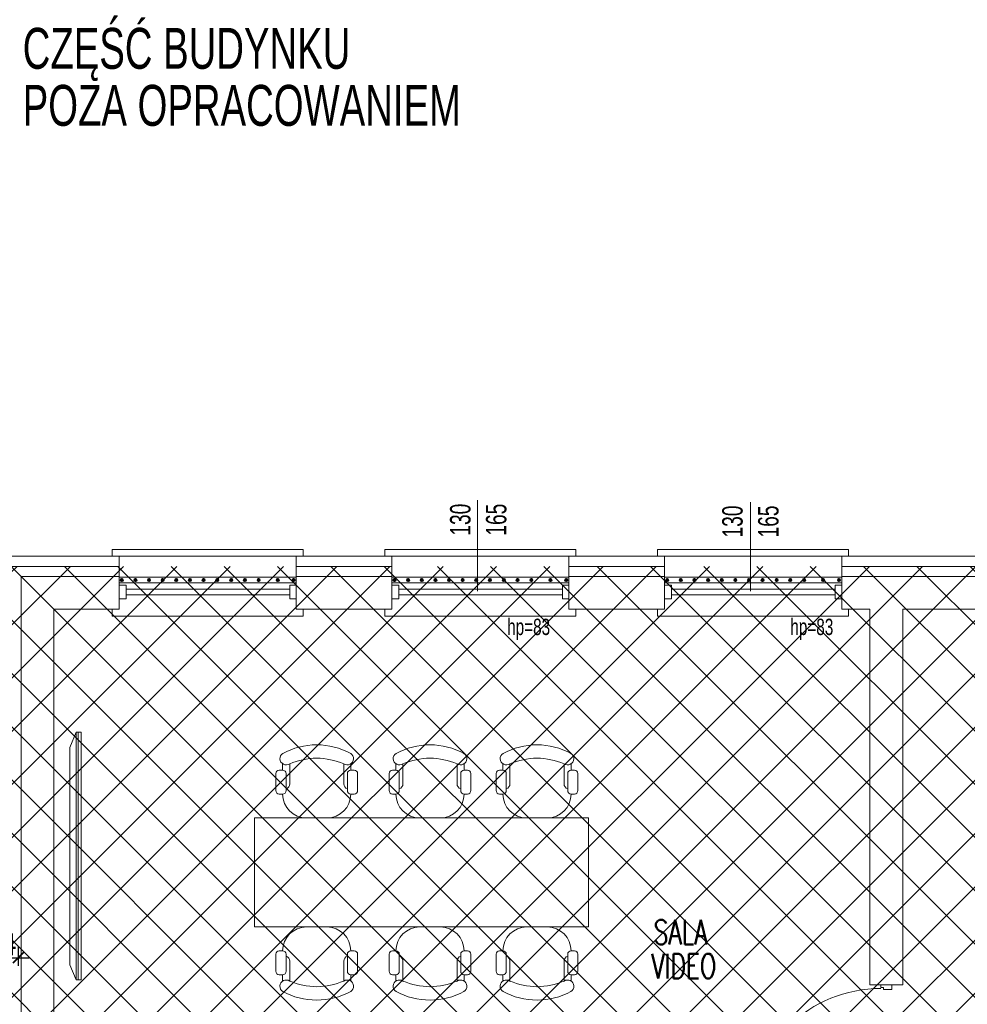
# Model space of a CAD drawing. Header units: millimetres. Extents: x 6354466 to 6508314, y -1889048 to -1342748.
# Tile 122 of 134: x 6413425 to 6420375, y -1550011 to -1542788. Entities that reach past the tile are written whole.
import ezdxf
from ezdxf.enums import TextEntityAlignment as Align

# ---------------------------------------------------------------- set-up
doc = ezdxf.new("R2010")
doc.units = ezdxf.units.MM
doc.header["$PDMODE"] = 3
doc.header["$PDSIZE"] = 10
for name, color, linetype, lineweight in [('L-1', 10, 'Continuous', 30), ('L-2', 167, 'Continuous', 13), ('L-3', 10, 'Continuous', 18), ('L-5', 152, 'Continuous', 9), ('L-DIM', 252, 'Continuous', 5), ('L-DRZWI', 146, 'Continuous', 13), ('L-HATCH', 252, 'Continuous', 5), ('L-hatch ociepl', 252, 'Continuous', 5), ('L-ISTNIEJĄCE BUDYNKI', 167, 'Continuous', 5), ('L-OKNA', 144, 'Continuous', 20), ('L-TXT', 141, 'Continuous', 9), ('łóżka', 230, 'Continuous', 9)]:
    doc.layers.add(name, color=color, linetype=linetype, lineweight=lineweight)
doc.layers.add('L-9', color=11, linetype='Continuous', plot=False)
doc.styles.add('160', font='simplex.shx', dxfattribs={"width": 0.8, "height": 160})
doc.styles.add('200', font='cdmsimpl.shx', dxfattribs={"width": 0.7, "height": 200})
doc.styles.add('CDM', font='cdmsimpl.shx', dxfattribs={"width": 0.8, "bigfont": 'cdmbigpl.shx'})
doc.styles.add('SIM-DIM', font='simplex.shx', dxfattribs={"width": 0.7, "bigfont": 'cdmbigpl.shx'})
doc.styles.add('SIMPLEX', font='cdmsimpl.shx', dxfattribs={"width": 0.7, "bigfont": 'cdmbigpl.shx'})
doc.linetypes.add('BATTING', pattern='A,0.00254,-2.54,[134,ltypeshp.shx,S=2.54,R=0,X=-2.54,Y=0],-5.08,[134,ltypeshp.shx,S=2.54,R=180,X=2.54,Y=0],-2.54', length=10.16254)
doc.dimstyles.new('160', dxfattribs={"dimtxt": 160, "dimasz": 80, "dimexe": 60, "dimexo": 3, "dimgap": 18, "dimtad": 1, "dimdec": 0, "dimlfac": 0.1, "dimrnd": 1, "dimtxsty": '160', "dimblk": 'ARCHTICK', "dimcen": 2.5, "dimdle": 30, "dimadec": 0, "dimazin": 0, "dimtfac": 1, "dimtdec": 0, "dimtix": 1, "dimtmove": 2, "dimatfit": 0, "dimldrblk": 'NONE', "dimfxl": 0, "dimarcsym": 0})

# ---------------------------------------------------------------- blocks, each defined once
blk = doc.blocks.new('tv')
at = {"layer": 'łóżka', "ltscale": 8}
for points in [[(105187.5, -84188.3), (105187.5, -82369.7), (105166.3, -82369.7), (105166.3, -84188.3)], [(105202.7, -82369.7), (105202.7, -84188.3), (105187.5, -84188.3), (105187.5, -82369.7)], [(105202.7, -82369.7), (105202.7, -84188.3), (105247.6, -84076.1), (105247.6, -82481.8)]]:
    blk.add_lwpolyline(points, close=True, dxfattribs=at)
blk = doc.blocks.new('gbg')
at = {"layer": 'łóżka', "ltscale": 8}
for p, q in [((92360.3, 128575.7), (92385.3, 128575.7)), ((92385.3, 128575.7), (92385.3, 128622.7)), ((92437.1, 128622.2), (92437.1, 128475.7)), ((92833.6, 128622.2), (92833.6, 128475.7)), ((92885.3, 128622.7), (92885.3, 128575.7)), ((92910.3, 128575.7), (92885.3, 128575.7)), ((93191.1, 128575.7), (93216.1, 128575.7)), ((93216.1, 128575.7), (93216.1, 128622.7)), ((93267.9, 128622.2), (93267.9, 128475.7)), ((93664.4, 128622.2), (93664.4, 128475.7)), ((93716.1, 128622.7), (93716.1, 128575.7)), ((93741.1, 128575.7), (93716.1, 128575.7)), ((93975.8, 128575.7), (94000.8, 128575.7)), ((94000.8, 128575.7), (94000.8, 128622.7)), ((94052.6, 128622.2), (94052.6, 128475.7)), ((94449.1, 128622.2), (94449.1, 128475.7)), ((94500.8, 128622.7), (94500.8, 128575.7)), ((94525.8, 128575.7), (94500.8, 128575.7)), ((92335.3, 128550.7), (92335.3, 128425.7)), ((92410.3, 128550.7), (92410.3, 128425.7)), ((92860.3, 128550.7), (92860.3, 128425.7)), ((92935.3, 128550.7), (92935.3, 128425.7)), ((93166.1, 128550.7), (93166.1, 128425.7)), ((93241.1, 128550.7), (93241.1, 128425.7)), ((93691.1, 128550.7), (93691.1, 128425.7)), ((93766.1, 128550.7), (93766.1, 128425.7)), ((93950.8, 128550.7), (93950.8, 128425.7)), ((94025.8, 128550.7), (94025.8, 128425.7)), ((94475.8, 128550.7), (94475.8, 128425.7)), ((94550.8, 128550.7), (94550.8, 128425.7)), ((92360.3, 128400.7), (92385.3, 128400.7)), ((92910.3, 128400.7), (92885.3, 128400.7)), ((93191.1, 128400.7), (93216.1, 128400.7)), ((93741.1, 128400.7), (93716.1, 128400.7)), ((93975.8, 128400.7), (94000.8, 128400.7)), ((94525.8, 128400.7), (94500.8, 128400.7)), ((92474, 128225.7), (92324, 128225.7)), ((93304.8, 128225.7), (93154.8, 128225.7)), ((94089.5, 128225.7), (93939.5, 128225.7)), ((92474, 127425.7), (92324, 127425.7)), ((93304.8, 127425.7), (93154.8, 127425.7)), ((94089.5, 127425.7), (93939.5, 127425.7)), ((92335.3, 127100.7), (92335.3, 127225.7)), ((92360.3, 127250.7), (92385.3, 127250.7)), ((92410.3, 127100.7), (92410.3, 127225.7)), ((92860.3, 127100.7), (92860.3, 127225.7)), ((92910.3, 127250.7), (92885.3, 127250.7)), ((92935.3, 127100.7), (92935.3, 127225.7)), ((93166.1, 127100.7), (93166.1, 127225.7)), ((93191.1, 127250.7), (93216.1, 127250.7)), ((93241.1, 127100.7), (93241.1, 127225.7)), ((93691.1, 127100.7), (93691.1, 127225.7)), ((93741.1, 127250.7), (93716.1, 127250.7)), ((93766.1, 127100.7), (93766.1, 127225.7)), ((93950.8, 127100.7), (93950.8, 127225.7)), ((93975.8, 127250.7), (94000.8, 127250.7)), ((94025.8, 127100.7), (94025.8, 127225.7)), ((94475.8, 127100.7), (94475.8, 127225.7)), ((94525.8, 127250.7), (94500.8, 127250.7)), ((94550.8, 127100.7), (94550.8, 127225.7)), ((92437.1, 127029.1), (92437.1, 127175.6)), ((92833.6, 127029.1), (92833.6, 127175.6)), ((93267.9, 127029.1), (93267.9, 127175.6)), ((93664.4, 127029.1), (93664.4, 127175.6)), ((94052.6, 127029.1), (94052.6, 127175.6)), ((94449.1, 127029.1), (94449.1, 127175.6)), ((92360.3, 127075.7), (92385.3, 127075.7)), ((92385.3, 127075.7), (92385.3, 127028.6)), ((92910.3, 127075.7), (92885.3, 127075.7)), ((92885.3, 127028.6), (92885.3, 127075.7)), ((93191.1, 127075.7), (93216.1, 127075.7)), ((93216.1, 127075.7), (93216.1, 127028.6)), ((93741.1, 127075.7), (93716.1, 127075.7)), ((93716.1, 127028.6), (93716.1, 127075.7)), ((93975.8, 127075.7), (94000.8, 127075.7)), ((94000.8, 127075.7), (94000.8, 127028.6)), ((94525.8, 127075.7), (94500.8, 127075.7)), ((94500.8, 127028.6), (94500.8, 127075.7))]:
    blk.add_line(p, q, dxfattribs=at)
blk.add_lwpolyline([(92178.4, 127425.7), (94627.9, 127425.7), (94627.9, 128225.7), (92178.4, 128225.7)], close=True, dxfattribs=at)
for centre, radius, start, end in [((92636.2, 128230.6), 531.3, 90.09687, 118.07249), ((92634.4, 128230.6), 531.3, 61.92751, 89.90313), ((93467.1, 128230.6), 531.3, 90.09687, 118.07249), ((93465.3, 128230.6), 531.3, 61.92751, 89.90313), ((94251.8, 128230.6), 531.3, 90.09687, 118.07249), ((94250, 128230.6), 531.3, 61.92751, 89.90313), ((92411.6, 128660.7), 46.2, 123.34927, 303.47427), ((92643.1, 128137.9), 526.3, 90.85052, 113.04971), ((92627.5, 128137.9), 526.3, 66.95029, 89.14948), ((92859, 128660.7), 46.2, 236.52573, 56.65073), ((93242.4, 128660.7), 46.2, 123.34927, 303.47427), ((93474, 128137.9), 526.3, 90.85052, 113.04971), ((93458.3, 128137.9), 526.3, 66.95029, 89.14948), ((93689.9, 128660.7), 46.2, 236.52573, 56.65073), ((94027.1, 128660.7), 46.2, 123.34927, 303.47427), ((94258.7, 128137.9), 526.3, 90.85052, 113.04971), ((94243, 128137.9), 526.3, 66.95029, 89.14948), ((94474.6, 128660.7), 46.2, 236.52573, 56.65073), ((92360.3, 128550.7), 25, 90, 180), ((92385.3, 128550.7), 25, 0, 90), ((92885.3, 128550.7), 25, 90, 180), ((92910.3, 128550.7), 25, 0, 90), ((93191.2, 128550.7), 25, 90, 180), ((93216.2, 128550.7), 25, 0, 90), ((93716.2, 128550.7), 25, 90, 180), ((93741.2, 128550.7), 25, 0, 90), ((93975.9, 128550.7), 25, 90, 180), ((94000.9, 128550.7), 25, 0, 90), ((94500.9, 128550.7), 25, 90, 180), ((94525.9, 128550.7), 25, 0, 90), ((92360.3, 128425.7), 25, 180, 270), ((92385.3, 128425.7), 25, 270, 0), ((92399.6, 128475.8), 37.5, 286.64491, 0), ((92871.1, 128475.8), 37.5, 180, 253.32791), ((92885.3, 128425.7), 25, 180, 270), ((92910.3, 128425.7), 25, 270, 0), ((93191.2, 128425.7), 25, 180, 270), ((93216.2, 128425.7), 25, 270, 0), ((93230.4, 128475.8), 37.5, 286.64491, 0), ((93701.9, 128475.8), 37.5, 180, 253.32791), ((93716.2, 128425.7), 25, 180, 270), ((93741.2, 128425.7), 25, 270, 0), ((93975.9, 128425.7), 25, 180, 270), ((94000.9, 128425.7), 25, 270, 0), ((94015.1, 128475.8), 37.5, 286.64491, 0), ((94486.6, 128475.8), 37.5, 180, 253.32791), ((94500.9, 128425.7), 25, 180, 270), ((94525.9, 128425.7), 25, 270, 0), ((92560.3, 128400.7), 175, 180, 270), ((92710.3, 128400.7), 175, 270, 360), ((93391.2, 128400.7), 175, 180, 270), ((93541.2, 128400.7), 175, 270, 360), ((94175.9, 128400.7), 175, 180, 270), ((94325.9, 128400.7), 175, 270, 360), ((92560.3, 127250.7), 175, 90, 180), ((92710.3, 127250.7), 175, 0, 90), ((93391.2, 127250.7), 175, 90, 180), ((93541.2, 127250.7), 175, 0, 90), ((94175.9, 127250.7), 175, 90, 180), ((94325.9, 127250.7), 175, 0, 90), ((92360.3, 127225.7), 25, 90, 180), ((92385.3, 127225.7), 25, 0, 90), ((92399.6, 127175.6), 37.5, 0, 73.35509), ((92871.1, 127175.6), 37.5, 106.67209, 180), ((92885.3, 127225.7), 25, 90, 180), ((92910.3, 127225.7), 25, 0, 90), ((93191.2, 127225.7), 25, 90, 180), ((93216.2, 127225.7), 25, 0, 90), ((93230.4, 127175.6), 37.5, 0, 73.35509), ((93701.9, 127175.6), 37.5, 106.67209, 180), ((93716.2, 127225.7), 25, 90, 180), ((93741.2, 127225.7), 25, 0, 90), ((93975.9, 127225.7), 25, 90, 180), ((94000.9, 127225.7), 25, 0, 90), ((94015.1, 127175.6), 37.5, 0, 73.35509), ((94486.6, 127175.6), 37.5, 106.67209, 180), ((94500.9, 127225.7), 25, 90, 180), ((94525.9, 127225.7), 25, 0, 90), ((92360.3, 127100.7), 25, 180, 270), ((92385.3, 127100.7), 25, 270, 0), ((92885.3, 127100.7), 25, 180, 270), ((92910.3, 127100.7), 25, 270, 0), ((93191.2, 127100.7), 25, 180, 270), ((93216.2, 127100.7), 25, 270, 0), ((93716.2, 127100.7), 25, 180, 270), ((93741.2, 127100.7), 25, 270, 0), ((93975.9, 127100.7), 25, 180, 270), ((94000.9, 127100.7), 25, 270, 0), ((94500.9, 127100.7), 25, 180, 270), ((94525.9, 127100.7), 25, 270, 0), ((92411.6, 126990.6), 46.2, 56.52573, 236.65073), ((92643.1, 127513.4), 526.3, 246.95029, 269.14948), ((92627.5, 127513.4), 526.3, 270.85052, 293.04971), ((92859, 126990.6), 46.2, 303.34927, 123.47427), ((93242.4, 126990.6), 46.2, 56.52573, 236.65073), ((93474, 127513.4), 526.3, 246.95029, 269.14948), ((93458.3, 127513.4), 526.3, 270.85052, 293.04971), ((93689.9, 126990.6), 46.2, 303.34927, 123.47427), ((94027.1, 126990.6), 46.2, 56.52573, 236.65073), ((94258.7, 127513.4), 526.3, 246.95029, 269.14948), ((94243, 127513.4), 526.3, 270.85052, 293.04971), ((94474.6, 126990.6), 46.2, 303.34927, 123.47427), ((92636.2, 127420.8), 531.3, 241.92751, 269.90313), ((92634.4, 127420.8), 531.3, 270.09687, 298.07249), ((93467.1, 127420.8), 531.3, 241.92751, 269.90313), ((93465.3, 127420.8), 531.3, 270.09687, 298.07249), ((94251.8, 127420.8), 531.3, 241.92751, 269.90313), ((94250, 127420.8), 531.3, 270.09687, 298.07249)]:
    blk.add_arc(centre, radius, start, end, dxfattribs=at)
blk = doc.blocks.new('*U92')
for p, q in [((-5, 0), (-5, -5)), ((5, -5), (5, 0)), ((-5, -5), (5, -5)), ((-2, -5), (-2, -125)), ((2, -5), (2, -125)), ((-5, -130), (-5, -125)), ((-5, -125), (5, -125)), ((5, -125), (5, -130))]:
    blk.add_line(p, q)
blk = doc.blocks.new('*U201')
for p, q in [((-500, 203), (-500, -227.5)), ((-1000, 40), (-1000, -40)), ((-965, 40), (-1000, 40)), ((-965, -20), (-965, 40)), ((-35, -20), (-35, 40)), ((-35, 40), (0, 40)), ((-1000, -40), (-980, -40)), ((-980, -40), (-980, -20)), ((-980, -20), (-965, -20)), ((-20, -50), (-40, -50)), ((-40, -50), (-40, -1020)), ((-20, -20), (-35, -20)), ((-20, -40), (-20, -20)), ((0, -40), (-20, -40)), ((-20, -50), (-20, -60)), ((-20, -1020), (-20, -50)), ((-40, -1020), (-20, -1020))]:
    blk.add_line(p, q)
for points in [[(0, 40), (0, -40)], [(-20, -50), (-20, -1020)]]:
    blk.add_lwpolyline(points)
blk.add_circle((-10, -50), 10)
blk.add_arc((1.9, -39.2), 974.1, 180.04583, 267.27416)
at = {"style": 'CDM', "width": 0.8, "flags": 1}
blk.add_attdef('POZIOM', (-915.2, 99.6), '', height=125, dxfattribs=at)
at = {"style": '160', "width": 0.8}
blk.add_attdef('SZER', text='', height=160, rotation=90, dxfattribs=at).set_placement((-489.1, -6.1), align=Align.BOTTOM_CENTER)
blk.add_attdef('WYS', text='', height=160, rotation=90, dxfattribs=at).set_placement((-459, 3.2), align=Align.TOP_CENTER)
blk = doc.blocks.new('_ArchTick')
at = {"color": 0, "linetype": 'ByBlock', "const_width": 0.15}
blk.add_lwpolyline([(-0.5, -0.5), (0.5, 0.5)], dxfattribs=at)
blk = doc.blocks.new('*D354')
at = {"layer": 'Defpoints', "color": 0, "ltscale": 10, "transparency": 16777216}
for p in [(6413415.3, -1548963.4), (6413175.3, -1549203.4), (6413415.3, -1549669)]:
    blk.add_point(p, dxfattribs=at)
at = {"layer": 'L-DIM', "color": 0, "lineweight": -2, "ltscale": 10, "transparency": 16777216}
for p, q in [((6413175.3, -1549589), (6413175.3, -1549729)), ((6413415.3, -1549589), (6413415.3, -1549729)), ((6413175.3, -1549669), (6413095.3, -1549669)), ((6413175.3, -1549669), (6413415.3, -1549669)), ((6413415.3, -1549669), (6413495.3, -1549669))]:
    blk.add_line(p, q, dxfattribs=at)
at = {"layer": 'L-DIM', "color": 0, "lineweight": -2, "ltscale": 10, "transparency": 16777216, "xscale": 80, "yscale": 80, "zscale": 80}
blk.add_blockref('_ArchTick', (6413175.3, -1549669), dxfattribs=at)
at = {"layer": 'L-DIM', "color": 0, "lineweight": -2, "ltscale": 10, "transparency": 16777216, "xscale": 80, "yscale": 80, "zscale": 80, "rotation": 180}
blk.add_blockref('_ArchTick', (6413415.3, -1549669), dxfattribs=at)
at = {"layer": 'L-DIM', "color": 0, "lineweight": 13, "ltscale": 10, "transparency": 16777216, "insert": (6413295.3, -1549571), "char_height": 160, "attachment_point": 5, "style": '160'}
blk.add_mtext('24', dxfattribs=at)
blk = doc.blocks.new('_None')

msp = doc.modelspace()

# ---------------------------------------------------------------- hatches: boundary and pattern name
at = {"layer": 'L-HATCH', "ltscale": 10, "transparency": 33554687}
h = msp.add_hatch(dxfattribs=at)
h.set_pattern_fill('ANSI37', color=252, scale=87)
h.set_pattern_definition([(45, (-48796.55, 299935.94), (-195.320571, 195.320571), []), (135, (-48796.55, 299935.94), (-195.320571, -195.320571), [])])
h.paths.add_polyline_path([(6428450.3, -1546798.4), (6413360.3, -1546798.4), (6413360.3, -1560907.4), (6428450.3, -1560907.4)])

# ---------------------------------------------------------------- linework, layer by layer
at = {"layer": 'L-2', "ltscale": 8}
msp.add_line((6413435.3, -1546873.4), (6413435.3, -1553923.4), dxfattribs=at)
at = {"layer": 'L-2', "lineweight": 13, "ltscale": 8}
for p, q in [((6414153.8, -1546873.4), (6413435.3, -1546873.4)), ((6418153.8, -1546873.4), (6417453.8, -1546873.4)), ((6419901, -1546873.4), (6419453.8, -1546873.4)), ((6413675.3, -1549872.3), (6413675.3, -1547113.4)), ((6415860.7, -1547113.4), (6415453.8, -1547113.4)), ((6419453.8, -1547113.4), (6419661, -1547113.4)), ((6419661, -1549867), (6419661, -1547113.4)), ((6419901, -1549867), (6419901, -1547113.4)), ((6419901, -1547113.4), (6421907.4, -1547113.4)), ((6413675.3, -1551113.5), (6413675.3, -1549872.3)), ((6419901, -1549867), (6419661, -1549867))]:
    msp.add_line(p, q, dxfattribs=at)
at = {"layer": 'L-2', "lineweight": 13}
for p, q in [((6414153.8, -1547113.4), (6414153.8, -1546873.4)), ((6415453.8, -1547113.4), (6415453.8, -1546873.4)), ((6416153.8, -1547113.4), (6416153.8, -1546873.4)), ((6417453.8, -1547113.4), (6417453.8, -1546873.4)), ((6418153.8, -1547113.4), (6418153.8, -1546873.4)), ((6419453.8, -1547113.4), (6419453.8, -1546873.4)), ((6419901, -1546873.4), (6419901, -1546873.4))]:
    msp.add_line(p, q, dxfattribs=at)
at = {"layer": 'L-2', "lineweight": 13, "ltscale": 8}
for points in [[(6416153.8, -1546873.4), (6415453.8, -1546873.4)], [(6419901, -1546873.4), (6421907.4, -1546873.4)], [(6414153.8, -1547113.4), (6413675.3, -1547113.4)], [(6415860.7, -1547113.4), (6415453.8, -1547113.4)], [(6416153.8, -1547113.4), (6415715.3, -1547113.4)], [(6418153.8, -1547113), (6417453.8, -1547112.9)], [(6418153.8, -1547113), (6417675.4, -1547113)]]:
    msp.add_lwpolyline(points, dxfattribs=at)
at = {"layer": 'L-5', "lineweight": 13, "ltscale": 5}
for p, q in [((6420741, -1546723.4), (6413285.3, -1546723.4)), ((6415503.8, -1546673.4), (6414103.8, -1546673.4)), ((6414103.8, -1546673.4), (6414103.8, -1546723.4)), ((6415503.8, -1546723.4), (6415503.8, -1546673.4)), ((6417503.8, -1546673.4), (6416103.8, -1546673.4)), ((6416103.8, -1546673.4), (6416103.8, -1546723.4)), ((6417503.8, -1546723.4), (6417503.8, -1546673.4)), ((6419503.8, -1546673.4), (6418103.8, -1546673.4)), ((6418103.8, -1546673.4), (6418103.8, -1546723.4)), ((6419503.8, -1546723.4), (6419503.8, -1546673.4)), ((6414103.8, -1547163.4), (6414103.8, -1547113.4)), ((6415503.8, -1547163.4), (6415503.8, -1547113.4)), ((6416103.8, -1547163.4), (6416103.8, -1547113.4)), ((6417503.8, -1547163.4), (6417503.8, -1547113.4)), ((6418103.8, -1547163.4), (6418103.8, -1547113.4)), ((6419503.8, -1547163.4), (6419503.8, -1547113.4)), ((6415503.8, -1547163.4), (6414103.8, -1547163.4)), ((6417503.8, -1547163.4), (6416103.8, -1547163.4)), ((6419503.8, -1547163.4), (6418103.8, -1547163.4))]:
    msp.add_line(p, q, dxfattribs=at)
at = {"layer": 'L-5', "lineweight": 13, "ltscale": 8}
for p, q in [((6414153.8, -1546873.4), (6414153.8, -1546723.9)), ((6415453.8, -1546873.4), (6415453.8, -1546723.9)), ((6416153.8, -1546873.4), (6416153.8, -1546723.9)), ((6417453.8, -1546873.4), (6417453.8, -1546723.9)), ((6418153.8, -1546873.4), (6418153.8, -1546723.9)), ((6419453.8, -1546873.4), (6419453.8, -1546723.9))]:
    msp.add_line(p, q, dxfattribs=at)
at = {"layer": 'L-5', "lineweight": 13, "ltscale": 10}
for points in [[(6415453.8, -1546878.4), (6414153.8, -1546878.4), (6414153.8, -1546918.4), (6415453.8, -1546918.4)], [(6417453.8, -1546878.4), (6416153.8, -1546878.4), (6416153.8, -1546918.4), (6417453.8, -1546918.4)], [(6419453.8, -1546878.4), (6418153.8, -1546878.4), (6418153.8, -1546918.4), (6419453.8, -1546918.4)]]:
    msp.add_lwpolyline(points, close=True, dxfattribs=at)
for centre, radius in [((6414173.8, -1546898.4), 12), ((6414173.8, -1546898.4), 11), ((6414173.8, -1546898.4), 10), ((6414173.8, -1546898.4), 9), ((6414173.8, -1546898.4), 8), ((6414173.8, -1546898.4), 7), ((6414173.8, -1546898.4), 6), ((6414173.8, -1546898.4), 5), ((6414173.8, -1546898.4), 4), ((6414173.8, -1546898.4), 3), ((6414173.8, -1546898.4), 3), ((6414173.8, -1546898.4), 2), ((6414173.8, -1546898.4), 1), ((6414273.8, -1546898.4), 12), ((6414273.8, -1546898.4), 11), ((6414273.8, -1546898.4), 10), ((6414273.8, -1546898.4), 9), ((6414273.8, -1546898.4), 8), ((6414273.8, -1546898.4), 7), ((6414273.8, -1546898.4), 6), ((6414273.8, -1546898.4), 5), ((6414273.8, -1546898.4), 4), ((6414273.8, -1546898.4), 3), ((6414273.8, -1546898.4), 3), ((6414273.8, -1546898.4), 2), ((6414273.8, -1546898.4), 1), ((6414373.8, -1546898.4), 12), ((6414373.8, -1546898.4), 11), ((6414373.8, -1546898.4), 10), ((6414373.8, -1546898.4), 9), ((6414373.8, -1546898.4), 8), ((6414373.8, -1546898.4), 7), ((6414373.8, -1546898.4), 6), ((6414373.8, -1546898.4), 5), ((6414373.8, -1546898.4), 4), ((6414373.8, -1546898.4), 3), ((6414373.8, -1546898.4), 3), ((6414373.8, -1546898.4), 2), ((6414373.8, -1546898.4), 1), ((6414473.8, -1546898.4), 12), ((6414473.8, -1546898.4), 11), ((6414473.8, -1546898.4), 10), ((6414473.8, -1546898.4), 9), ((6414473.8, -1546898.4), 8), ((6414473.8, -1546898.4), 7), ((6414473.8, -1546898.4), 6), ((6414473.8, -1546898.4), 5), ((6414473.8, -1546898.4), 4), ((6414473.8, -1546898.4), 3), ((6414473.8, -1546898.4), 3), ((6414473.8, -1546898.4), 2), ((6414473.8, -1546898.4), 1), ((6414573.8, -1546898.4), 12), ((6414573.8, -1546898.4), 11), ((6414573.8, -1546898.4), 10), ((6414573.8, -1546898.4), 9), ((6414573.8, -1546898.4), 8), ((6414573.8, -1546898.4), 7), ((6414573.8, -1546898.4), 6), ((6414573.8, -1546898.4), 5), ((6414573.8, -1546898.4), 4), ((6414573.8, -1546898.4), 3), ((6414573.8, -1546898.4), 3), ((6414573.8, -1546898.4), 2), ((6414573.8, -1546898.4), 1), ((6414673.8, -1546898.4), 12), ((6414673.8, -1546898.4), 11), ((6414673.8, -1546898.4), 10), ((6414673.8, -1546898.4), 9), ((6414673.8, -1546898.4), 8), ((6414673.8, -1546898.4), 7), ((6414673.8, -1546898.4), 6), ((6414673.8, -1546898.4), 5), ((6414673.8, -1546898.4), 4), ((6414673.8, -1546898.4), 3), ((6414673.8, -1546898.4), 3), ((6414673.8, -1546898.4), 2), ((6414673.8, -1546898.4), 1), ((6414773.8, -1546898.4), 12), ((6414773.8, -1546898.4), 11), ((6414773.8, -1546898.4), 10), ((6414773.8, -1546898.4), 9), ((6414773.8, -1546898.4), 8), ((6414773.8, -1546898.4), 7), ((6414773.8, -1546898.4), 6), ((6414773.8, -1546898.4), 5), ((6414773.8, -1546898.4), 4), ((6414773.8, -1546898.4), 3), ((6414773.8, -1546898.4), 3), ((6414773.8, -1546898.4), 2), ((6414773.8, -1546898.4), 1), ((6414873.8, -1546898.4), 12), ((6414873.8, -1546898.4), 11), ((6414873.8, -1546898.4), 10), ((6414873.8, -1546898.4), 9), ((6414873.8, -1546898.4), 8), ((6414873.8, -1546898.4), 7), ((6414873.8, -1546898.4), 6), ((6414873.8, -1546898.4), 5), ((6414873.8, -1546898.4), 4), ((6414873.8, -1546898.4), 3), ((6414873.8, -1546898.4), 3), ((6414873.8, -1546898.4), 2), ((6414873.8, -1546898.4), 1), ((6414976.7, -1546898.4), 12), ((6414976.7, -1546898.4), 11), ((6414976.7, -1546898.4), 10), ((6414976.7, -1546898.4), 9), ((6414976.7, -1546898.4), 8), ((6414976.7, -1546898.4), 7), ((6414976.7, -1546898.4), 6), ((6414976.7, -1546898.4), 5), ((6414976.7, -1546898.4), 4), ((6414976.7, -1546898.4), 3), ((6414976.7, -1546898.4), 3), ((6414976.7, -1546898.4), 2), ((6414976.7, -1546898.4), 1), ((6415076.7, -1546898.4), 12), ((6415076.7, -1546898.4), 11), ((6415076.7, -1546898.4), 10), ((6415076.7, -1546898.4), 9), ((6415076.7, -1546898.4), 8), ((6415076.7, -1546898.4), 7), ((6415076.7, -1546898.4), 6), ((6415076.7, -1546898.4), 5), ((6415076.7, -1546898.4), 4), ((6415076.7, -1546898.4), 3), ((6415076.7, -1546898.4), 3), ((6415076.7, -1546898.4), 2), ((6415076.7, -1546898.4), 1), ((6415177.7, -1546898.4), 12), ((6415177.7, -1546898.4), 11), ((6415177.7, -1546898.4), 10), ((6415177.7, -1546898.4), 9), ((6415177.7, -1546898.4), 8), ((6415177.7, -1546898.4), 7), ((6415177.7, -1546898.4), 6), ((6415177.7, -1546898.4), 5), ((6415177.7, -1546898.4), 4), ((6415177.7, -1546898.4), 3), ((6415177.7, -1546898.4), 3), ((6415177.7, -1546898.4), 2), ((6415177.7, -1546898.4), 1), ((6415317.6, -1546898.4), 12), ((6415317.6, -1546898.4), 11), ((6415317.6, -1546898.4), 10), ((6415317.6, -1546898.4), 9), ((6415317.6, -1546898.4), 8), ((6415317.6, -1546898.4), 7), ((6415317.6, -1546898.4), 6), ((6415317.6, -1546898.4), 5), ((6415317.6, -1546898.4), 4), ((6415317.6, -1546898.4), 3), ((6415317.6, -1546898.4), 3), ((6415317.6, -1546898.4), 2), ((6415317.6, -1546898.4), 1), ((6415433.8, -1546898.4), 12), ((6415433.8, -1546898.4), 11), ((6415433.8, -1546898.4), 10), ((6415433.8, -1546898.4), 9), ((6415433.8, -1546898.4), 8), ((6415433.8, -1546898.4), 7), ((6415433.8, -1546898.4), 6), ((6415433.8, -1546898.4), 5), ((6415433.8, -1546898.4), 4), ((6415433.8, -1546898.4), 3), ((6415433.8, -1546898.4), 3), ((6415433.8, -1546898.4), 2), ((6415433.8, -1546898.4), 1), ((6416173.8, -1546898.4), 12), ((6416173.8, -1546898.4), 11), ((6416173.8, -1546898.4), 10), ((6416173.8, -1546898.4), 9), ((6416173.8, -1546898.4), 8), ((6416173.8, -1546898.4), 7), ((6416173.8, -1546898.4), 6), ((6416173.8, -1546898.4), 5), ((6416173.8, -1546898.4), 4), ((6416173.8, -1546898.4), 3), ((6416173.8, -1546898.4), 3), ((6416173.8, -1546898.4), 2), ((6416173.8, -1546898.4), 1), ((6416273.8, -1546898.4), 12), ((6416273.8, -1546898.4), 11), ((6416273.8, -1546898.4), 10), ((6416273.8, -1546898.4), 9), ((6416273.8, -1546898.4), 8), ((6416273.8, -1546898.4), 7), ((6416273.8, -1546898.4), 6), ((6416273.8, -1546898.4), 5), ((6416273.8, -1546898.4), 4), ((6416273.8, -1546898.4), 3), ((6416273.8, -1546898.4), 3), ((6416273.8, -1546898.4), 2), ((6416273.8, -1546898.4), 1), ((6416373.8, -1546898.4), 12), ((6416373.8, -1546898.4), 11), ((6416373.8, -1546898.4), 10), ((6416373.8, -1546898.4), 9), ((6416373.8, -1546898.4), 8), ((6416373.8, -1546898.4), 7), ((6416373.8, -1546898.4), 6), ((6416373.8, -1546898.4), 5), ((6416373.8, -1546898.4), 4), ((6416373.8, -1546898.4), 3), ((6416373.8, -1546898.4), 3), ((6416373.8, -1546898.4), 2), ((6416373.8, -1546898.4), 1), ((6416473.8, -1546898.4), 12), ((6416473.8, -1546898.4), 11), ((6416473.8, -1546898.4), 10), ((6416473.8, -1546898.4), 9), ((6416473.8, -1546898.4), 8), ((6416473.8, -1546898.4), 7), ((6416473.8, -1546898.4), 6), ((6416473.8, -1546898.4), 5), ((6416473.8, -1546898.4), 4), ((6416473.8, -1546898.4), 3), ((6416473.8, -1546898.4), 3), ((6416473.8, -1546898.4), 2), ((6416473.8, -1546898.4), 1), ((6416573.8, -1546898.4), 12), ((6416573.8, -1546898.4), 11), ((6416573.8, -1546898.4), 10), ((6416573.8, -1546898.4), 9), ((6416573.8, -1546898.4), 8), ((6416573.8, -1546898.4), 7), ((6416573.8, -1546898.4), 6), ((6416573.8, -1546898.4), 5), ((6416573.8, -1546898.4), 4), ((6416573.8, -1546898.4), 3), ((6416573.8, -1546898.4), 3), ((6416573.8, -1546898.4), 2), ((6416573.8, -1546898.4), 1), ((6416673.8, -1546898.4), 12), ((6416673.8, -1546898.4), 11), ((6416673.8, -1546898.4), 10), ((6416673.8, -1546898.4), 9), ((6416673.8, -1546898.4), 8), ((6416673.8, -1546898.4), 7), ((6416673.8, -1546898.4), 6), ((6416673.8, -1546898.4), 5), ((6416673.8, -1546898.4), 4), ((6416673.8, -1546898.4), 3), ((6416673.8, -1546898.4), 3), ((6416673.8, -1546898.4), 2), ((6416673.8, -1546898.4), 1), ((6416773.8, -1546898.4), 12), ((6416773.8, -1546898.4), 11), ((6416773.8, -1546898.4), 10), ((6416773.8, -1546898.4), 9), ((6416773.8, -1546898.4), 8), ((6416773.8, -1546898.4), 7), ((6416773.8, -1546898.4), 6), ((6416773.8, -1546898.4), 5), ((6416773.8, -1546898.4), 4), ((6416773.8, -1546898.4), 3), ((6416773.8, -1546898.4), 3), ((6416773.8, -1546898.4), 2), ((6416773.8, -1546898.4), 1), ((6416873.8, -1546898.4), 12), ((6416873.8, -1546898.4), 11), ((6416873.8, -1546898.4), 10), ((6416873.8, -1546898.4), 9), ((6416873.8, -1546898.4), 8), ((6416873.8, -1546898.4), 7), ((6416873.8, -1546898.4), 6), ((6416873.8, -1546898.4), 5), ((6416873.8, -1546898.4), 4), ((6416873.8, -1546898.4), 3), ((6416873.8, -1546898.4), 3), ((6416873.8, -1546898.4), 2), ((6416873.8, -1546898.4), 1), ((6416976.7, -1546898.4), 12), ((6416976.7, -1546898.4), 11), ((6416976.7, -1546898.4), 10), ((6416976.7, -1546898.4), 9), ((6416976.7, -1546898.4), 8), ((6416976.7, -1546898.4), 7), ((6416976.7, -1546898.4), 6), ((6416976.7, -1546898.4), 5), ((6416976.7, -1546898.4), 4), ((6416976.7, -1546898.4), 3), ((6416976.7, -1546898.4), 3), ((6416976.7, -1546898.4), 2), ((6416976.7, -1546898.4), 1), ((6417076.7, -1546898.4), 12), ((6417076.7, -1546898.4), 11), ((6417076.7, -1546898.4), 10), ((6417076.7, -1546898.4), 9), ((6417076.7, -1546898.4), 8), ((6417076.7, -1546898.4), 7), ((6417076.7, -1546898.4), 6), ((6417076.7, -1546898.4), 5), ((6417076.7, -1546898.4), 4), ((6417076.7, -1546898.4), 3), ((6417076.7, -1546898.4), 3), ((6417076.7, -1546898.4), 2), ((6417076.7, -1546898.4), 1), ((6417177.7, -1546898.4), 12), ((6417177.7, -1546898.4), 11), ((6417177.7, -1546898.4), 10), ((6417177.7, -1546898.4), 9), ((6417177.7, -1546898.4), 8), ((6417177.7, -1546898.4), 7), ((6417177.7, -1546898.4), 6), ((6417177.7, -1546898.4), 5), ((6417177.7, -1546898.4), 4), ((6417177.7, -1546898.4), 3), ((6417177.7, -1546898.4), 3), ((6417177.7, -1546898.4), 2), ((6417177.7, -1546898.4), 1), ((6417317.6, -1546898.4), 12), ((6417317.6, -1546898.4), 11), ((6417317.6, -1546898.4), 10), ((6417317.6, -1546898.4), 9), ((6417317.6, -1546898.4), 8), ((6417317.6, -1546898.4), 7), ((6417317.6, -1546898.4), 6), ((6417317.6, -1546898.4), 5), ((6417317.6, -1546898.4), 4), ((6417317.6, -1546898.4), 3), ((6417317.6, -1546898.4), 3), ((6417317.6, -1546898.4), 2), ((6417317.6, -1546898.4), 1), ((6417433.8, -1546898.4), 12), ((6417433.8, -1546898.4), 11), ((6417433.8, -1546898.4), 10), ((6417433.8, -1546898.4), 9), ((6417433.8, -1546898.4), 8), ((6417433.8, -1546898.4), 7), ((6417433.8, -1546898.4), 6), ((6417433.8, -1546898.4), 5), ((6417433.8, -1546898.4), 4), ((6417433.8, -1546898.4), 3), ((6417433.8, -1546898.4), 3), ((6417433.8, -1546898.4), 2), ((6417433.8, -1546898.4), 1), ((6418173.8, -1546898.4), 12), ((6418173.8, -1546898.4), 11), ((6418173.8, -1546898.4), 10), ((6418173.8, -1546898.4), 9), ((6418173.8, -1546898.4), 8), ((6418173.8, -1546898.4), 7), ((6418173.8, -1546898.4), 6), ((6418173.8, -1546898.4), 5), ((6418173.8, -1546898.4), 4), ((6418173.8, -1546898.4), 3), ((6418173.8, -1546898.4), 3), ((6418173.8, -1546898.4), 2), ((6418173.8, -1546898.4), 1), ((6418273.8, -1546898.4), 12), ((6418273.8, -1546898.4), 11), ((6418273.8, -1546898.4), 10), ((6418273.8, -1546898.4), 9), ((6418273.8, -1546898.4), 8), ((6418273.8, -1546898.4), 7), ((6418273.8, -1546898.4), 6), ((6418273.8, -1546898.4), 5), ((6418273.8, -1546898.4), 4), ((6418273.8, -1546898.4), 3), ((6418273.8, -1546898.4), 3), ((6418273.8, -1546898.4), 2), ((6418273.8, -1546898.4), 1), ((6418373.8, -1546898.4), 12), ((6418373.8, -1546898.4), 11), ((6418373.8, -1546898.4), 10), ((6418373.8, -1546898.4), 9), ((6418373.8, -1546898.4), 8), ((6418373.8, -1546898.4), 7), ((6418373.8, -1546898.4), 6), ((6418373.8, -1546898.4), 5), ((6418373.8, -1546898.4), 4), ((6418373.8, -1546898.4), 3), ((6418373.8, -1546898.4), 3), ((6418373.8, -1546898.4), 2), ((6418373.8, -1546898.4), 1), ((6418473.8, -1546898.4), 12), ((6418473.8, -1546898.4), 11), ((6418473.8, -1546898.4), 10), ((6418473.8, -1546898.4), 9), ((6418473.8, -1546898.4), 8), ((6418473.8, -1546898.4), 7), ((6418473.8, -1546898.4), 6), ((6418473.8, -1546898.4), 5), ((6418473.8, -1546898.4), 4), ((6418473.8, -1546898.4), 3), ((6418473.8, -1546898.4), 3), ((6418473.8, -1546898.4), 2), ((6418473.8, -1546898.4), 1), ((6418573.8, -1546898.4), 12), ((6418573.8, -1546898.4), 11), ((6418573.8, -1546898.4), 10), ((6418573.8, -1546898.4), 9), ((6418573.8, -1546898.4), 8), ((6418573.8, -1546898.4), 7), ((6418573.8, -1546898.4), 6), ((6418573.8, -1546898.4), 5), ((6418573.8, -1546898.4), 4), ((6418573.8, -1546898.4), 3), ((6418573.8, -1546898.4), 3), ((6418573.8, -1546898.4), 2), ((6418573.8, -1546898.4), 1), ((6418673.8, -1546898.4), 12), ((6418673.8, -1546898.4), 11), ((6418673.8, -1546898.4), 10), ((6418673.8, -1546898.4), 9), ((6418673.8, -1546898.4), 8), ((6418673.8, -1546898.4), 7), ((6418673.8, -1546898.4), 6), ((6418673.8, -1546898.4), 5), ((6418673.8, -1546898.4), 4), ((6418673.8, -1546898.4), 3), ((6418673.8, -1546898.4), 3), ((6418673.8, -1546898.4), 2), ((6418673.8, -1546898.4), 1), ((6418773.8, -1546898.4), 12), ((6418773.8, -1546898.4), 11), ((6418773.8, -1546898.4), 10), ((6418773.8, -1546898.4), 9), ((6418773.8, -1546898.4), 8), ((6418773.8, -1546898.4), 7), ((6418773.8, -1546898.4), 6), ((6418773.8, -1546898.4), 5), ((6418773.8, -1546898.4), 4), ((6418773.8, -1546898.4), 3), ((6418773.8, -1546898.4), 3), ((6418773.8, -1546898.4), 2), ((6418773.8, -1546898.4), 1), ((6418873.8, -1546898.4), 12), ((6418873.8, -1546898.4), 11), ((6418873.8, -1546898.4), 10), ((6418873.8, -1546898.4), 9), ((6418873.8, -1546898.4), 8), ((6418873.8, -1546898.4), 7), ((6418873.8, -1546898.4), 6), ((6418873.8, -1546898.4), 5), ((6418873.8, -1546898.4), 4), ((6418873.8, -1546898.4), 3), ((6418873.8, -1546898.4), 3), ((6418873.8, -1546898.4), 2), ((6418873.8, -1546898.4), 1), ((6418976.7, -1546898.4), 12), ((6418976.7, -1546898.4), 11), ((6418976.7, -1546898.4), 10), ((6418976.7, -1546898.4), 9), ((6418976.7, -1546898.4), 8), ((6418976.7, -1546898.4), 7), ((6418976.7, -1546898.4), 6), ((6418976.7, -1546898.4), 5), ((6418976.7, -1546898.4), 4), ((6418976.7, -1546898.4), 3), ((6418976.7, -1546898.4), 3), ((6418976.7, -1546898.4), 2), ((6418976.7, -1546898.4), 1), ((6419076.7, -1546898.4), 12), ((6419076.7, -1546898.4), 11), ((6419076.7, -1546898.4), 10), ((6419076.7, -1546898.4), 9), ((6419076.7, -1546898.4), 8), ((6419076.7, -1546898.4), 7), ((6419076.7, -1546898.4), 6), ((6419076.7, -1546898.4), 5), ((6419076.7, -1546898.4), 4), ((6419076.7, -1546898.4), 3), ((6419076.7, -1546898.4), 3), ((6419076.7, -1546898.4), 2), ((6419076.7, -1546898.4), 1), ((6419177.7, -1546898.4), 12), ((6419177.7, -1546898.4), 11), ((6419177.7, -1546898.4), 10), ((6419177.7, -1546898.4), 9), ((6419177.7, -1546898.4), 8), ((6419177.7, -1546898.4), 7), ((6419177.7, -1546898.4), 6), ((6419177.7, -1546898.4), 5), ((6419177.7, -1546898.4), 4), ((6419177.7, -1546898.4), 3), ((6419177.7, -1546898.4), 3), ((6419177.7, -1546898.4), 2), ((6419177.7, -1546898.4), 1), ((6419317.6, -1546898.4), 12), ((6419317.6, -1546898.4), 11), ((6419317.6, -1546898.4), 10), ((6419317.6, -1546898.4), 9), ((6419317.6, -1546898.4), 8), ((6419317.6, -1546898.4), 7), ((6419317.6, -1546898.4), 6), ((6419317.6, -1546898.4), 5), ((6419317.6, -1546898.4), 4), ((6419317.6, -1546898.4), 3), ((6419317.6, -1546898.4), 3), ((6419317.6, -1546898.4), 2), ((6419317.6, -1546898.4), 1), ((6419433.8, -1546898.4), 12), ((6419433.8, -1546898.4), 11), ((6419433.8, -1546898.4), 10), ((6419433.8, -1546898.4), 9), ((6419433.8, -1546898.4), 8), ((6419433.8, -1546898.4), 7), ((6419433.8, -1546898.4), 6), ((6419433.8, -1546898.4), 5), ((6419433.8, -1546898.4), 4), ((6419433.8, -1546898.4), 3), ((6419433.8, -1546898.4), 3), ((6419433.8, -1546898.4), 2), ((6419433.8, -1546898.4), 1)]:
    msp.add_circle(centre, radius, dxfattribs=at)
at = {"layer": 'L-hatch ociepl', "linetype": 'BATTING', "lineweight": 13, "ltscale": 7}
for p, q in [((6414153.8, -1546798.4), (6413360.3, -1546798.4)), ((6418153.8, -1546798.4), (6417453.8, -1546798.4)), ((6421907.4, -1546798.4), (6419453.8, -1546798.4))]:
    msp.add_line(p, q, dxfattribs=at)
at = {"layer": 'L-ISTNIEJĄCE BUDYNKI', "linetype": 'BATTING', "lineweight": 13, "ltscale": 7}
msp.add_line((6416153.8, -1546798.4), (6415453.8, -1546798.4), dxfattribs=at)
at = {"layer": 'L-TXT', "lineweight": 13}
for p, q in [((6416783.8, -1546312.7), (6416783.8, -1546980.4)), ((6418783.8, -1546326.4), (6418783.8, -1546980.4))]:
    msp.add_line(p, q, dxfattribs=at)

# ---------------------------------------------------------------- block references
at = {"layer": 'L-3', "lineweight": 13, "ltscale": 10}
msp.add_blockref('gbg', (6322968.3, -1676869.3), dxfattribs=at)
at = {"layer": 'L-DRZWI', "lineweight": 13, "ltscale": 8, "rotation": 270}
msp.add_blockref('*U201', (6419781, -1550867), dxfattribs=at).add_auto_attribs({'WYS': '200', 'SZER': '90'})
at = {"layer": 'L-HATCH', "lineweight": 13, "ltscale": 10, "rotation": 180}
msp.add_blockref('tv', (6519041.7, -1632202.2), dxfattribs=at)
at = {"layer": 'L-OKNA', "lineweight": 13, "ltscale": 10, "xscale": -10, "yscale": 10, "zscale": 10}
for p, rotation in [((6414155.4, -1546986), 89.99999999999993), ((6416155.4, -1546986), 89.99999999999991), ((6418155.4, -1546986), 89.9999999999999)]:
    msp.add_blockref('*U92', p, dxfattribs=dict(at, rotation=rotation))

# ---------------------------------------------------------------- texts
at = {"layer": 'L-1', "lineweight": 13, "style": '200', "width": 0.7}
for s, p in [('CZĘŚĆ BUDYNKU', (6413447.4, -1543148.1)), ('POZA OPRACOWANIEM', (6413447.4, -1543566.5))]:
    msp.add_text(s, height=300, dxfattribs=at).set_placement(p)
at = {"layer": 'L-9', "lineweight": 13, "ltscale": 0.5, "style": 'SIM-DIM', "width": 0.7}
for s, p in [('SALA', (6418075.5, -1549571.7)), ('VIDEO', (6418058.3, -1549820.5))]:
    msp.add_text(s, height=180, dxfattribs=at).set_placement(p)
at = {"layer": 'L-TXT', "lineweight": 13, "style": 'SIMPLEX', "width": 0.7}
for s, p in [('130', (6416656.2, -1546455.6)), ('165', (6416919.5, -1546455.6)), ('130', (6418652.2, -1546469.1)), ('165', (6418915.5, -1546469.1))]:
    msp.add_text(s, height=150, rotation=90, dxfattribs=at).set_placement(p, align=Align.MIDDLE)
for p in [(6417000, -1547302.1), (6419076.8, -1547302.1)]:
    msp.add_text('hp=83', height=120, dxfattribs=at).set_placement(p)

# ---------------------------------------------------------------- dimensions: what is measured, and where the dimension line sits
at = {"layer": 'L-DIM', "lineweight": 13, "ltscale": 10}
dim = msp.add_linear_dim(base=(6413415.3, -1549669), p1=(6413175.3, -1549203.4), p2=(6413415.3, -1548963.4), dimstyle='160', override={"dimlfac": 0.1}, dxfattribs=at)
dim.commit()
dim.dimension.update_dxf_attribs({"geometry": '*D354', "text_midpoint": (6413295.3, -1549571)})

doc.saveas('drawing.dxf')
